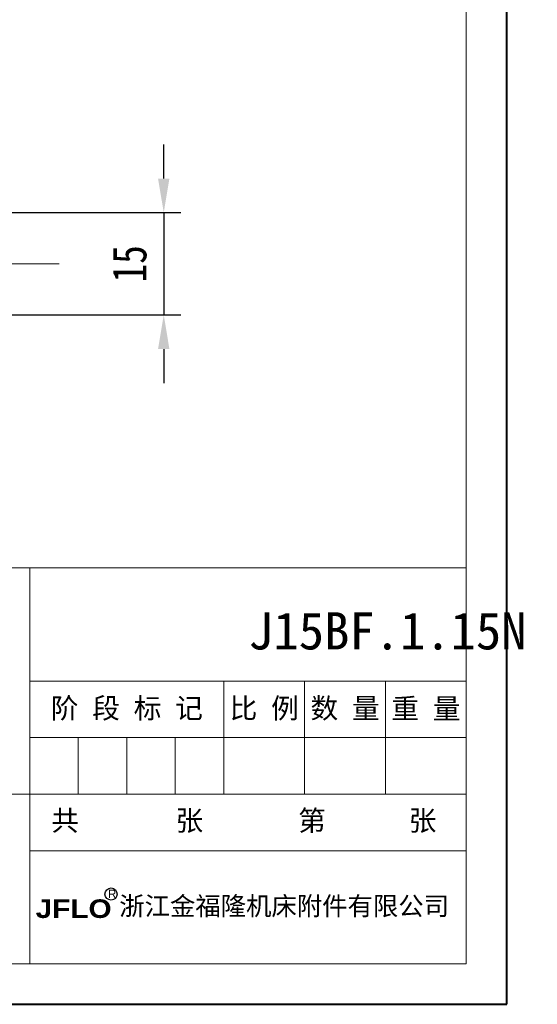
# Model space of a CAD drawing. Header units: millimetres. Extents: x 3075 to 3577, y -362 to -10.
# Tile 9 of 30: x 3501 to 3577, y -362 to -218. Entities that reach past the tile are written whole.
import ezdxf

# ---------------------------------------------------------------- set-up
doc = ezdxf.new("R2010")
doc.units = ezdxf.units.MM
for name, pattern in [('ACAD_ISO08W100', [36, 24, -3, 6, -3]), ('CENTER', [0.6, 0.375, -0.075, 0.075, -0.075]), ('CENTER2', [28.575, 19.05, -3.175, 3.175, -3.175])]:
    doc.linetypes.add(name, pattern=pattern)
for name, color, linetype, lineweight in [('中心线', 1, 'CENTER', 25), ('标注', 1, 'Continuous', 13), ('标注线', 7, 'Continuous', 15)]:
    doc.layers.add(name, color=color, linetype=linetype, lineweight=lineweight)
doc.styles.get("Standard").update_dxf_attribs({"font": '仿宋_GB2312.ttf', "width": 0.8})
doc.styles.add('样式 6', font='仿宋_GB2312.ttf')
doc.dimstyles.new('ISO-15', dxfattribs={"dimtxt": 5, "dimasz": 5, "dimexe": 2.5, "dimexo": 0.625, "dimgap": 2.5, "dimtad": 1, "dimdsep": 46, "dimtxsty": 'Standard', "dimcen": 2.5, "dimadec": 0, "dimazin": 0, "dimtfac": 1, "dimtmove": 0, "dimatfit": 3, "dimfxl": 0, "dimarcsym": 0})

# ---------------------------------------------------------------- blocks, each defined once
blk = doc.blocks.new('*D221')
at = {"color": 0, "lineweight": -2}
for p, q in [((3521.88, -240.78), (3521.88, -235.78)), ((3498.36, -245.78), (3524.38, -245.78)), ((3521.88, -245.78), (3521.88, -260.78)), ((3498.95, -260.78), (3524.38, -260.78)), ((3521.88, -265.78), (3521.88, -270.78))]:
    blk.add_line(p, q, dxfattribs=at)
at = {"color": 0, "lineweight": 9}
for points in [[(3521.04, -240.78), (3522.71, -240.78), (3521.88, -245.78)], [(3521.04, -265.78), (3522.71, -265.78), (3521.88, -260.78)]]:
    blk.add_solid(points, dxfattribs=at)
at = {"layer": 'Defpoints', "color": 0, "lineweight": 9}
for p in [(3497.74, -245.78), (3498.32, -260.78), (3521.88, -260.78)]:
    blk.add_point(p, dxfattribs=at)
at = {"color": 0, "lineweight": 9, "insert": (3516.88, -253.28), "char_height": 5, "attachment_point": 5, "rotation": 90}
blk.add_mtext('15', dxfattribs=at)

msp = doc.modelspace()

# ---------------------------------------------------------------- linework, layer by layer
at = {"color": 7, "lineweight": 40}
for p, q in [((3572.13, -361.806), (3572.13, -10.064)), ((3074.718, -361.806), (3572.13, -361.806))]:
    msp.add_line(p, q, dxfattribs=at)
at = {"color": 7, "lineweight": 13}
for p, q in [((3566.209, -355.884), (3566.209, -15.986)), ((3300.904, -297.853), (3566.209, -297.853)), ((3353.032, -355.884), (3566.209, -355.884))]:
    msp.add_line(p, q, dxfattribs=at)
at = {"color": 7, "lineweight": 15}
for p, q in [((3502.256, -355.884), (3502.256, -297.853)), ((3502.256, -314.433), (3566.209, -314.433)), ((3530.679, -331.013), (3530.679, -314.433)), ((3542.523, -331.013), (3542.523, -314.433)), ((3554.366, -331.013), (3554.366, -314.433)), ((3502.256, -322.723), (3566.209, -322.723)), ((3509.362, -331.013), (3509.362, -322.723)), ((3516.468, -331.013), (3516.468, -322.723)), ((3523.574, -331.013), (3523.574, -322.723)), ((3493.966, -331.013), (3566.209, -331.013)), ((3502.256, -339.304), (3566.209, -339.304))]:
    msp.add_line(p, q, dxfattribs=at)
at = {"layer": '中心线', "linetype": 'ACAD_ISO08W100', "lineweight": 13, "ltscale": 0.5}
msp.add_line((3506.564, -253.276), (3242.723, -253.276), dxfattribs=at)
at = {"layer": '标注', "color": 7, "lineweight": 30}
msp.add_circle((3514.158, -345.645), 0.891, dxfattribs=at)

# ---------------------------------------------------------------- texts
at = {"color": 7, "insert": (3534.242, -304.349), "char_height": 5.45106, "attachment_point": 1, "style": '样式 6'}
msp.add_mtext('J15BF.1.15N', dxfattribs=at)
at = {"color": 7, "linetype": 'CENTER2', "lineweight": 18, "char_height": 2.97331, "width": 32.1204, "attachment_point": 1, "style": '样式 6'}
for s, insert in [('{\\fSimSun|b0|i0|c134|p2;  共       张}', (3501.351, -333.385)), ('{\\fSimSun|b0|i0|c134|p2;  第      张}', (3537.526, -333.385))]:
    msp.add_mtext(s, dxfattribs=dict(at, insert=insert))
at = {"layer": '标注', "color": 7, "lineweight": 9, "attachment_point": 1, "style": '样式 6'}
for s, insert, char_height, width in [('{\\fArial|b0|i0|c0|p32;R}', (3513.702, -345.002), 1.22066, 0.87102), ('{\\fSimHei|b0|i0|c134|p2;浙江金福隆机床附件有限公司}', (3515.359, -346.039), 2.72469, 51.32651), ('{\\fArial Black|b0|i0|c0|p34;JFLO}', (3503.105, -346.426), 2.72469, 26.75694)]:
    msp.add_mtext(s, dxfattribs=dict(at, insert=insert, char_height=char_height, width=width))
at = {"layer": '标注线', "color": 7, "lineweight": 18, "char_height": 2.9733, "attachment_point": 5, "style": '样式 6'}
for s, insert, width in [('阶 段 标 记', (3516.468, -318.578), 28.42356), ('比 例', (3536.601, -318.578), 11.84315), ('数 量', (3548.444, -318.578), 11.84315), ('重 量', (3560.287, -318.578), 11.84315)]:
    msp.add_mtext(s, dxfattribs=dict(at, insert=insert, width=width))

# ---------------------------------------------------------------- dimensions: what is measured, and where the dimension line sits
at = {"color": 5, "lineweight": 9}
dim = msp.add_linear_dim(base=(3521.878, -260.776), p1=(3497.736, -245.776), p2=(3498.325, -260.776), angle=90, dimstyle='ISO-15', dxfattribs=at)
dim.commit()
dim.dimension.update_dxf_attribs({"geometry": '*D221', "text_midpoint": (3516.878, -253.276)})

doc.saveas('drawing.dxf')
